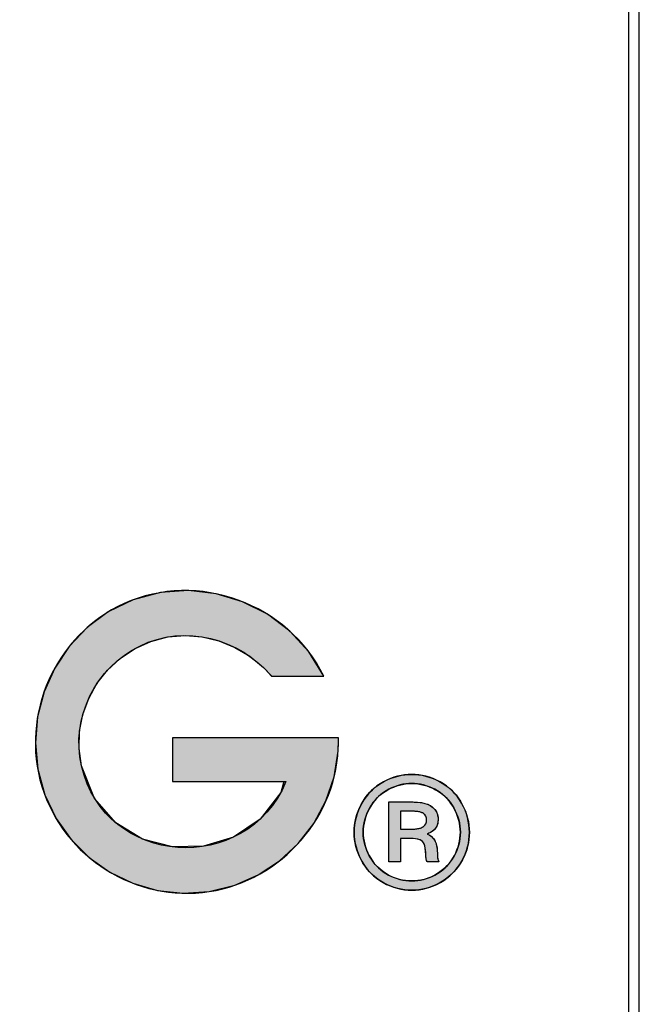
# Model space of a CAD drawing. Header units: inches. Extents: x 0 to 52.8, y -0.2 to 39.5.
# Tile 8 of 17: x 51.1 to 52.8, y 2.7 to 5.5. Entities that reach past the tile are written whole.
import ezdxf

# ---------------------------------------------------------------- set-up
doc = ezdxf.new("R2010")
doc.units = ezdxf.units.IN
doc.header["$MEASUREMENT"] = 0
doc.layers.add('Default', color=7, linetype='Continuous')
doc.layers.add('Layer_1', color=7, linetype='Continuous')

# ---------------------------------------------------------------- blocks, each defined once
blk = doc.blocks.new('block_2')
at = {"layer": 'Default', "linetype": 'Continuous'}
blk.add_hatch(color=7, dxfattribs=at).paths.add_polyline_path([(1.056640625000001, 0.1190999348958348), (1.056640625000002, 0.1178501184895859), (1.056640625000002, 0.1145353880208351), (1.056640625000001, 0.1098078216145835), (1.056640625, 0.1043194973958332), (1.056640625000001, 0.0987224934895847), (1.056640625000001, 0.0936688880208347), (1.056640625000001, 0.0898107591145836), (1.056640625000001, 0.0878001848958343), (1.05812743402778, 0.0876532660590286), (1.065147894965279, 0.0876532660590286), (1.076408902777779, 0.0876532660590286), (1.090214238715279, 0.0876532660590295), (1.10486768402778, 0.0876532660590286), (1.118673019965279, 0.0876532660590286), (1.12993402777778, 0.0876532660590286), (1.136954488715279, 0.0876532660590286), (1.134680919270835, 0.0797674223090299), (1.119760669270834, 0.0604260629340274), (1.100666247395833, 0.0474846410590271), (1.079049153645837, 0.0408476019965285), (1.056560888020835, 0.0404193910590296), (1.034852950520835, 0.0461044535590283), (1.015576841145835, 0.0578072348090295), (1.000384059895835, 0.0754321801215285), (0.9909261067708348, 0.0988837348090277), (0.9891624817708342, 0.1114258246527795), (0.9895272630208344, 0.1238606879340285), (0.991890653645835, 0.1359598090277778), (0.9961228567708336, 0.147494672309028), (1.002094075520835, 0.1582367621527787), (1.009674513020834, 0.1679575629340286), (1.018734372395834, 0.1764285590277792), (1.029143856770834, 0.1834212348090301), (1.04088982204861, 0.1887377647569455), (1.05317654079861, 0.1919200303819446), (1.065609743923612, 0.1929747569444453), (1.077964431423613, 0.1920035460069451), (1.090015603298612, 0.1891079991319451), (1.101538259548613, 0.1843897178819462), (1.112307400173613, 0.1779503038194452), (1.122098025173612, 0.1698913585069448), (1.128146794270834, 0.1636691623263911), (1.130561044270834, 0.1636691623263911), (1.135193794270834, 0.1636691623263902), (1.141262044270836, 0.1636691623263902), (1.147982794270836, 0.1636691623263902), (1.154573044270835, 0.1636691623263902), (1.160249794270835, 0.1636691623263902), (1.164230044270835, 0.1636691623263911), (1.165730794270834, 0.1636691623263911), (1.154846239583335, 0.181251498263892), (1.141107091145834, 0.1961930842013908), (1.125038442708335, 0.2082848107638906), (1.107165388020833, 0.21731756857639), (1.088013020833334, 0.223082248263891), (1.068106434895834, 0.2253697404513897), (1.047970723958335, 0.2239709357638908), (1.028130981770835, 0.2186767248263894), (1.010259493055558, 0.2099786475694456), (0.9949627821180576, 0.1986641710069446), (0.9820243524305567, 0.1850080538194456), (0.9716329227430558, 0.1694366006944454), (0.9639772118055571, 0.1523761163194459), (0.9592459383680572, 0.1342529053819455), (0.9576278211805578, 0.115493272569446), (0.9593115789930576, 0.096523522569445), (0.9644251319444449, 0.0779277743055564), (0.9725727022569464, 0.0609363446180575), (0.9833690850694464, 0.0458355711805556), (0.9964454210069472, 0.0328621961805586), (1.011432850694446, 0.0222529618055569), (1.027962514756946, 0.0142446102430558), (1.045665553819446, 0.0090738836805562), (1.064173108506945, 0.0069775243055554), (1.083116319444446, 0.0081922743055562), (1.101434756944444, 0.0127238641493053), (1.118436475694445, 0.0202328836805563), (1.133821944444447, 0.0303944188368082), (1.147291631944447, 0.0428835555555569), (1.158546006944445, 0.0573753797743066), (1.167285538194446, 0.0735449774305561), (1.173210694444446, 0.0910674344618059), (1.176021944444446, 0.1096178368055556), (1.176215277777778, 0.1160304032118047), (1.17621527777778, 0.1162987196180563), (1.17621527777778, 0.1167291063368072), (1.176215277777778, 0.117256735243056), (1.176215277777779, 0.1178167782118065), (1.176215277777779, 0.1183444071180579), (1.176215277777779, 0.1187747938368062), (1.176215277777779, 0.1190431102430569), (1.175656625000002, 0.1190999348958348), (1.168011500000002, 0.1190999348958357), (1.153341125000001, 0.1190999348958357), (1.134125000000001, 0.1190999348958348), (1.112842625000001, 0.1190999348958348), (1.091973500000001, 0.1190999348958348), (1.073997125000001, 0.1190999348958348), (1.061393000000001, 0.1190999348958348)])
at = {"layer": 'Default', "color": 7, "linetype": 'Continuous'}
blk.add_lwpolyline([(1.056640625, 0.1190999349), (1.056640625, 0.1178501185), (1.056640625, 0.114535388), (1.056640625, 0.1098078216), (1.056640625, 0.1043194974), (1.056640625, 0.0987224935), (1.056640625, 0.093668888), (1.056640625, 0.0898107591), (1.056640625, 0.08780018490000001), (1.058127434, 0.08765326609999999), (1.065147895, 0.08765326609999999), (1.0764089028, 0.08765326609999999), (1.0902142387, 0.08765326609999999), (1.104867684, 0.08765326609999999), (1.11867302, 0.08765326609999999), (1.1299340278, 0.08765326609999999), (1.1369544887, 0.08765326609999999), (1.1346809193, 0.0797674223), (1.1197606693, 0.0604260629), (1.1006662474, 0.0474846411), (1.0790491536, 0.040847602), (1.056560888, 0.0404193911), (1.0348529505, 0.0461044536), (1.0155768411, 0.0578072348), (1.0003840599, 0.0754321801), (0.9909261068, 0.0988837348), (0.9891624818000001, 0.1114258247), (0.9895272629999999, 0.1238606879), (0.9918906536, 0.135959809), (0.9961228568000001, 0.1474946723), (1.0020940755, 0.1582367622), (1.009674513, 0.1679575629), (1.0187343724, 0.176428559), (1.0291438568, 0.1834212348), (1.040889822, 0.1887377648), (1.0531765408, 0.1919200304), (1.0656097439, 0.1929747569), (1.0779644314, 0.192003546), (1.0900156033, 0.1891079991), (1.1015382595, 0.1843897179), (1.1123074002, 0.1779503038), (1.1220980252, 0.1698913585), (1.1281467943, 0.1636691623), (1.1305610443, 0.1636691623), (1.1351937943, 0.1636691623), (1.1412620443, 0.1636691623), (1.1479827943, 0.1636691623), (1.1545730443, 0.1636691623), (1.1602497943, 0.1636691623), (1.1642300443, 0.1636691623), (1.1657307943, 0.1636691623), (1.1548462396, 0.1812514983), (1.1411070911, 0.1961930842), (1.1250384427, 0.2082848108), (1.107165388, 0.2173175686), (1.0880130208, 0.2230822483), (1.0681064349, 0.2253697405), (1.047970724, 0.2239709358), (1.0281309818, 0.2186767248), (1.0102594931, 0.2099786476), (0.9949627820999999, 0.198664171), (0.9820243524, 0.1850080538), (0.9716329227, 0.1694366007), (0.9639772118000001, 0.1523761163), (0.9592459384, 0.1342529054), (0.9576278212, 0.1154932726), (0.9593115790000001, 0.0965235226), (0.9644251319, 0.0779277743), (0.9725727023, 0.0609363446), (0.9833690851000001, 0.0458355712), (0.9964454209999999, 0.0328621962), (1.0114328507, 0.0222529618), (1.0279625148, 0.0142446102), (1.0456655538, 0.0090738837), (1.0641731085, 0.0069775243), (1.0831163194, 0.0081922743), (1.1014347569, 0.0127238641), (1.1184364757, 0.0202328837), (1.1338219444, 0.0303944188), (1.1472916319, 0.0428835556), (1.1585460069, 0.05737537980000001), (1.1672855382, 0.0735449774), (1.1732106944, 0.09106743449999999), (1.1760219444, 0.1096178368), (1.1762152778, 0.1160304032), (1.1762152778, 0.1162987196), (1.1762152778, 0.1167291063), (1.1762152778, 0.1172567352), (1.1762152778, 0.1178167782), (1.1762152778, 0.1183444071), (1.1762152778, 0.1187747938), (1.1762152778, 0.1190431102), (1.175656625, 0.1190999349), (1.1680115, 0.1190999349), (1.153341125, 0.1190999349), (1.134125, 0.1190999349), (1.112842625, 0.1190999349), (1.0919735, 0.1190999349), (1.073997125, 0.1190999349), (1.061393, 0.1190999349), (1.056640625, 0.1190999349)], close=True, dxfattribs=at)
for points, knots in [([(1.165730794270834, 0.1636691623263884), (1.139946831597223, 0.215983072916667), (1.075046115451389, 0.240152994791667), (1.021674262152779, 0.2160101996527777), (0.9721815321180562, 0.1936170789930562), (0.9463433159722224, 0.1358981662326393), (0.9623616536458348, 0.0839708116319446), (0.9781222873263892, 0.0328708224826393), (1.030232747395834, 0), (1.083116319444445, 0.0081922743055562), (1.135552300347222, 0.0163438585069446), (1.176215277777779, 0.0627170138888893), (1.176215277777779, 0.1159735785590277)], [0, 0, 0, 0, 0.25, 0.25, 0.25, 0.5, 0.5, 0.5, 0.75, 0.75, 0.75, 1, 1, 1, 1]), ([(1.138441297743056, 0.0876532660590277), (1.109971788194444, 0.0189208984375), (1.007703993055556, 0.025736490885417), (0.990926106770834, 0.0988837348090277), (0.982950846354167, 0.1336602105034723), (1.001112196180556, 0.1698404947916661), (1.032891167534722, 0.1853841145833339), (1.065782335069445, 0.2014634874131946), (1.104709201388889, 0.190958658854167), (1.127970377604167, 0.1636691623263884)], [0, 0, 0, 0, 0.3333333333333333, 0.3333333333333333, 0.3333333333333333, 0.6666666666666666, 0.6666666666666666, 0.6666666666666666, 1, 1, 1, 1])]:
    blk.add_open_spline(points, degree=3, knots=knots, dxfattribs=at)
for points in [[(1.127970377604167, 0.1636691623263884), (1.127970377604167, 0.1636691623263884), (1.165730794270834, 0.1636691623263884), (1.165730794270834, 0.1636691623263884)], [(1.056640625, 0.119099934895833), (1.056640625, 0.119099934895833), (1.056640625, 0.0876532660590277), (1.056640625, 0.0876532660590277)], [(1.176215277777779, 0.119099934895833), (1.176215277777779, 0.119099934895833), (1.056640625, 0.119099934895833), (1.056640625, 0.119099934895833)], [(1.176215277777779, 0.1159735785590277), (1.176215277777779, 0.1159735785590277), (1.176215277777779, 0.119099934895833), (1.176215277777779, 0.119099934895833)], [(1.056640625, 0.0876532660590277), (1.056640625, 0.0876532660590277), (1.138441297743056, 0.0876532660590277), (1.138441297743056, 0.0876532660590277)]]:
    blk.add_open_spline(points, degree=3, dxfattribs=at)
blk = doc.blocks.new('block_5')
at = {"layer": 'Layer_1', "linetype": 'Continuous'}
h = blk.add_hatch(color=7, dxfattribs=at)
h.paths.add_polyline_path([(0.0415445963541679, 0.0836181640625), (0.0390655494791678, 0.0835405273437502), (0.0365985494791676, 0.0833076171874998), (0.0341427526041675, 0.0829194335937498), (0.031697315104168, 0.0823759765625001), (0.0292613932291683, 0.0816772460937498), (0.0268341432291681, 0.080823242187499), (0.0244147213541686, 0.0798139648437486), (0.0220022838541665, 0.0786494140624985), (0.0196351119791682, 0.0773327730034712), (0.0173912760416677, 0.0758804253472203), (0.0152711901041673, 0.0742942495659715), (0.013275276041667, 0.0725741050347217), (0.0114039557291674, 0.0707198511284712), (0.0096576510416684, 0.0687313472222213), (0.008036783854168, 0.0666084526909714), (0.0065417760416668, 0.0643510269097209), (0.0051750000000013, 0.0619643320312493), (0.003962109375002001, 0.0595281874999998), (0.0029109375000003, 0.0570688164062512), (0.0020214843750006, 0.0545859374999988), (0.0012937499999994, 0.0520792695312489), (0.0007277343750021, 0.0495485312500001), (0.0003234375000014, 0.0469934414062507), (8.0859375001e-05, 0.0444137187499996), (9e-16, 0.04180908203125), (7.91250000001e-05, 0.0392332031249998), (0.0003165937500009, 0.0366813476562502), (0.0007125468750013, 0.0341535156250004), (0.0012671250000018, 0.0316497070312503), (0.0019804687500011, 0.0291699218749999), (0.0028527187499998, 0.0267141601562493), (0.0038840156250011, 0.0242824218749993), (0.0050745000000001, 0.0218747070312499), (0.0064112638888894, 0.0195136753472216), (0.0078761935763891, 0.0172730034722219), (0.0094704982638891, 0.015158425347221), (0.0111937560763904, 0.0131700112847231), (0.0130455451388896, 0.0113078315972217), (0.0150254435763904, 0.0095719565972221), (0.0171330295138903, 0.0079624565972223), (0.0193678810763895, 0.0064794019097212), (0.0217254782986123, 0.0051247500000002), (0.0241327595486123, 0.0039230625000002), (0.0265636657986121, 0.002881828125), (0.0290183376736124, 0.0020009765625), (0.0314969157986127, 0.0012804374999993), (0.0339995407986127, 0.000720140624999), (0.0365263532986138, 0.0003200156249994), (0.039077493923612, 7.99921874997e-05), (0.0416531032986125, 0), (0.0442011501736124, 7.99921874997e-05), (0.0467281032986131, 0.0003200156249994), (0.04923396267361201, 0.000720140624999), (0.0517187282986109, 0.0012804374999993), (0.0541824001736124, 0.0020009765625), (0.0566249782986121, 0.002881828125), (0.0590464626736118, 0.0039230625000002), (0.0614468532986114, 0.0051247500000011), (0.0638057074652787, 0.0064794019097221), (0.06604437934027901, 0.0079624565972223), (0.0681553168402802, 0.0095719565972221), (0.0701385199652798, 0.0113078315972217), (0.0719939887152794, 0.0131700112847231), (0.0737217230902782, 0.0151584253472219), (0.07532172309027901, 0.0172730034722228), (0.0767939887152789, 0.0195136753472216), (0.0781336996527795, 0.0218747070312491), (0.0793171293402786, 0.0242824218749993), (0.0803441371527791, 0.0267141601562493), (0.0812143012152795, 0.0291699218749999), (0.0819271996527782, 0.0316497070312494), (0.0824824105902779, 0.0341535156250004), (0.0828795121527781, 0.0366813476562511), (0.0831180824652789, 0.0392332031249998), (0.0831976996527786, 0.04180908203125), (0.0831163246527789, 0.0444137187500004), (0.0828724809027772, 0.0469934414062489), (0.0824665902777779, 0.0495485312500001), (0.08189907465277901, 0.0520792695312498), (0.0811703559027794, 0.0545859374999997), (0.080280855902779, 0.0570688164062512), (0.0792309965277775, 0.0595281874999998), (0.0780211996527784, 0.0619643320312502), (0.0766589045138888, 0.0643510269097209), (0.07516720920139, 0.0666084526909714), (0.0735480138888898, 0.0687313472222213), (0.0718014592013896, 0.0707198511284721), (0.06992768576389, 0.0725741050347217), (0.0679268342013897, 0.0742942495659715), (0.0657990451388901, 0.0758804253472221), (0.0635444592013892, 0.0773327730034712), (0.061171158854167, 0.0786494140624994), (0.0587629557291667, 0.0798139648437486), (0.0563418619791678, 0.080823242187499), (0.0539078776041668, 0.0816772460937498), (0.0514610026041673, 0.0823759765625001), (0.0490012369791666, 0.0829194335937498), (0.0465285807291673, 0.0833076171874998), (0.0440430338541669, 0.0835405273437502)])
h.paths.add_polyline_path([(0.0415445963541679, 0.0770602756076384), (0.0394415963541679, 0.0769943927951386), (0.0373510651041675, 0.0767968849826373), (0.0352725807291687, 0.0764679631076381), (0.0332057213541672, 0.0760078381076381), (0.0311500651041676, 0.0754167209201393), (0.0291051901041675, 0.0746948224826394), (0.0270706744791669, 0.0738423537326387), (0.0250460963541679, 0.0728595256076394), (0.0230556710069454, 0.07174705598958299), (0.0211671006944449, 0.0705188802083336), (0.019384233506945, 0.0691775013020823), (0.0177072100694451, 0.0677228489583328), (0.016136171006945, 0.0661548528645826), (0.0146712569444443, 0.0644734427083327), (0.0133126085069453, 0.0626785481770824), (0.0120603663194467, 0.060770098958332), (0.0109131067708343, 0.0587533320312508), (0.0098896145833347, 0.0566972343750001), (0.009003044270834, 0.0546231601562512), (0.0082532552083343, 0.0525312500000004), (0.0076401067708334, 0.0504216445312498), (0.0071634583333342, 0.0482944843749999), (0.0068231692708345, 0.0461499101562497), (0.0066190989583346, 0.0439880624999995), (0.0065511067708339, 0.04180908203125), (0.0066184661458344, 0.0396569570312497), (0.0068204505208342, 0.0375219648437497), (0.0071569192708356, 0.0354042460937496), (0.0076277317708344, 0.033303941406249), (0.0082327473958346, 0.0312211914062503), (0.0089718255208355, 0.0291561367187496), (0.0098448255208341, 0.0271089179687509), (0.0108516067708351, 0.0250796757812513), (0.0119887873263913, 0.0230869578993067), (0.0132336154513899, 0.0211966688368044), (0.0145829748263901, 0.0194144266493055), (0.0160370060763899, 0.0177400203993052), (0.0175958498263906, 0.0161732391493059), (0.0192596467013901, 0.0147138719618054), (0.0210285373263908, 0.013361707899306), (0.0229026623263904, 0.0121165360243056), (0.0248789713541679, 0.0109796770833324), (0.0268965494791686, 0.0099709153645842), (0.0289328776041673, 0.0090964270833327), (0.0309879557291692, 0.0083562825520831), (0.0330617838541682, 0.0077505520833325), (0.0351543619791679, 0.0072793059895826), (0.0372656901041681, 0.0069426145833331), (0.0393957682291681, 0.006740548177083), (0.0415445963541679, 0.006673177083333), (0.0437161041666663, 0.006740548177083), (0.0458654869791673, 0.0069426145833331), (0.0479928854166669, 0.0072793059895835), (0.0500984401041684, 0.0077505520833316), (0.0521822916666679, 0.0083562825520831), (0.0542445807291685, 0.0090964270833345), (0.0562854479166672, 0.0099709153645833), (0.0583050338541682, 0.0109796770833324), (0.0602817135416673, 0.0121165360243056), (0.0621569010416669, 0.013361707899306), (0.0639273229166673, 0.0147138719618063), (0.0655926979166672, 0.0161732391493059), (0.0671527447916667, 0.0177400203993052), (0.0686071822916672, 0.0194144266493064), (0.0699557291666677, 0.0211966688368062), (0.0711981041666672, 0.0230869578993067), (0.0723340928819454, 0.0250796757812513), (0.0733448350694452, 0.0271089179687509), (0.0742208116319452, 0.0291561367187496), (0.0749620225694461, 0.0312211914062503), (0.0755684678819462, 0.0333039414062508), (0.0760401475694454, 0.0354042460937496), (0.0763770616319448, 0.0375219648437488), (0.0765792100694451, 0.0396569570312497), (0.0766465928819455, 0.04180908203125), (0.0765780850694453, 0.0439880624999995), (0.0763727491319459, 0.0461499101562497), (0.0760308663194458, 0.0482944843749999), (0.0755527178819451, 0.0504216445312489), (0.0749385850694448, 0.0525312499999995), (0.0741887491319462, 0.0546231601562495), (0.0733034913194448, 0.0566972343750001), (0.0722830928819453, 0.0587533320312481), (0.0711343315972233, 0.0607700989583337), (0.0698784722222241, 0.0626785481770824), (0.0685171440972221, 0.0644734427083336), (0.0670503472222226, 0.0661548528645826), (0.0654780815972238, 0.0677228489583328), (0.0638003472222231, 0.0691775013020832), (0.062017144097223, 0.0705188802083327), (0.0601284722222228, 0.0717470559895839), (0.0581378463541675, 0.0728595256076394), (0.0561104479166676, 0.0738423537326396), (0.0540699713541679, 0.0746948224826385), (0.0520162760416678, 0.0754167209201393), (0.0499492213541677, 0.0760078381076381), (0.0478686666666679, 0.0764679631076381), (0.0457744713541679, 0.07679688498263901), (0.0436664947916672, 0.0769943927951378)])
h = blk.add_hatch(color=7, dxfattribs=at)
h.paths.add_polyline_path([(0.0249972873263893, 0.0637139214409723), (0.0249972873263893, 0.06001476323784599), (0.0249972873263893, 0.0509350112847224), (0.0249972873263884, 0.0395012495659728), (0.0249972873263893, 0.028740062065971), (0.0249972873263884, 0.0216780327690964), (0.0251506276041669, 0.020467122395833), (0.0264116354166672, 0.020467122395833), (0.0284598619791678, 0.020467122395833), (0.030704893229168, 0.020467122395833), (0.0325563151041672, 0.0204671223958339), (0.0334237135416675, 0.020467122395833), (0.0334337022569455, 0.0216265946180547), (0.0334337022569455, 0.0249995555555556), (0.0334337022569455, 0.029423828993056), (0.0334337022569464, 0.033716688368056), (0.0334337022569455, 0.0366954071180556), (0.0334934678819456, 0.0373670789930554), (0.0342704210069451, 0.0373670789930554), (0.0356300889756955, 0.0373670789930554), (0.0371690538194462, 0.0373670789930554), (0.0384838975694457, 0.0373670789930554), (0.039171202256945, 0.0373670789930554), (0.0407800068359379, 0.0373475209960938), (0.0426079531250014, 0.0372647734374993), (0.0442047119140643, 0.0371170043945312), (0.0455707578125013, 0.0369039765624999), (0.0467065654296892, 0.0366254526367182), (0.0476064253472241, 0.0362812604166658), (0.0483441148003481, 0.0358729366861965), (0.0489985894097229, 0.0354010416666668), (0.0495707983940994, 0.0348653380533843), (0.050061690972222, 0.0342655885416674), (0.0504722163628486, 0.033601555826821), (0.0508097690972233, 0.0328301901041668), (0.0510962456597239, 0.0318218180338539), (0.0513342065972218, 0.030568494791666), (0.0515246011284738, 0.0290711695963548), (0.0516683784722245, 0.0273307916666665), (0.0517582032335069, 0.0254560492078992), (0.0517969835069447, 0.0243768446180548), (0.0518995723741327, 0.0233712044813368), (0.0520664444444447, 0.0224388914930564), (0.0522980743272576, 0.0215796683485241), (0.0525949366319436, 0.0207932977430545), (0.052984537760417, 0.020467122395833), (0.054364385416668, 0.020467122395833), (0.056467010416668, 0.020467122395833), (0.0587010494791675, 0.020467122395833), (0.0604751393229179, 0.020467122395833), (0.0611979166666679, 0.020467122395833), (0.0609707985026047, 0.0210109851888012), (0.0607731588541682, 0.0215221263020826), (0.0606054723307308, 0.0220007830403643), (0.0604682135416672, 0.0224471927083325), (0.060361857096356, 0.0228615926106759), (0.0602790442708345, 0.0232562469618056), (0.0602081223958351, 0.0237338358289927), (0.0601542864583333, 0.0243168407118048), (0.0601165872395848, 0.0250043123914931), (0.0600940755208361, 0.0257953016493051), (0.0600858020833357, 0.0266888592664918), (0.0600075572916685, 0.0286453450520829), (0.0598117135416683, 0.0305533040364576), (0.0595034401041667, 0.032276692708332), (0.0590846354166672, 0.0338155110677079), (0.0585571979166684, 0.0351697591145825), (0.0579201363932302, 0.0363439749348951), (0.0571666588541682, 0.0373970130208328), (0.0563004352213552, 0.0383465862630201), (0.0553219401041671, 0.0391922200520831), (0.0542316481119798, 0.0399334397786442), (0.053030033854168, 0.0405697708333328), (0.0538598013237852, 0.0411244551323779), (0.0551591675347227, 0.0417419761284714), (0.0563134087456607, 0.0424355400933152), (0.057323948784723, 0.0432049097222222), (0.0581922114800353, 0.0440498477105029), (0.0589167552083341, 0.0449699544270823), (0.0595013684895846, 0.0459606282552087), (0.0599632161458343, 0.0470198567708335), (0.0603032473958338, 0.0481476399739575), (0.0605224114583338, 0.0493439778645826), (0.0606216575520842, 0.0506088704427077), (0.0605485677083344, 0.0525261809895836), (0.0601302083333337, 0.0546037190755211), (0.0593532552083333, 0.0565090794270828), (0.0582177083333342, 0.0582417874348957), (0.0567235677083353, 0.0598013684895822), (0.0549228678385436, 0.0611478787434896), (0.0531754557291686, 0.0620047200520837), (0.051061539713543, 0.0626878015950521), (0.0485811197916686, 0.0631973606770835), (0.0457341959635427, 0.063533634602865), (0.0425207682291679, 0.0636968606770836), (0.0405275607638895, 0.0637139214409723), (0.0379184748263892, 0.0637139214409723), (0.0339427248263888, 0.0637139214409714), (0.0297184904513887, 0.0637139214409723), (0.0263639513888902, 0.0637139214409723)])
h.paths.add_polyline_path([(0.0334337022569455, 0.0440334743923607), (0.0335348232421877, 0.0440334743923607), (0.0338183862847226, 0.0440334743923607), (0.0342546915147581, 0.0440334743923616), (0.0348140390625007, 0.0440334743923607), (0.0354667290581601, 0.0440334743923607), (0.0361830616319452, 0.0440334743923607), (0.0369333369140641, 0.0440334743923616), (0.0376878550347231, 0.0440334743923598), (0.0384169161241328, 0.0440334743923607), (0.0390908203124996, 0.0440334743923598), (0.03967986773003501, 0.0440334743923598), (0.0401543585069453, 0.0440334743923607), (0.0404845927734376, 0.0440334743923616), (0.0406408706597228, 0.0440334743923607), (0.0413142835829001, 0.04403810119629), (0.0422094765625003, 0.0440601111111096), (0.0430630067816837, 0.0441002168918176), (0.0438747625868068, 0.0441583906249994), (0.0446446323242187, 0.0442346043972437), (0.0453725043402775, 0.0443288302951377), (0.0460582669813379, 0.044441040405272), (0.0467018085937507, 0.0445712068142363), (0.0473030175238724, 0.0447193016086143), (0.0478617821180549, 0.0448852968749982), (0.0483779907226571, 0.0450691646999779), (0.0488515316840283, 0.0452708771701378), (0.0492822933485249, 0.0454904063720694), (0.0496701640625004, 0.0457277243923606), (0.0500156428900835, 0.0459822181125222), (0.0503330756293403, 0.0462491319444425), (0.0506272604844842, 0.0465274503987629), (0.0508981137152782, 0.0468172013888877), (0.0511455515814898, 0.0471184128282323), (0.05136949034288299, 0.0474311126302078), (0.0515698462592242, 0.0477553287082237), (0.0517465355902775, 0.0480910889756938), (0.0518994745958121, 0.0484384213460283), (0.05202857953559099, 0.0487973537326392), (0.0521337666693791, 0.0491679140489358), (0.0522149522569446, 0.049550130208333), (0.0522720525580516, 0.0499440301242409), (0.0523049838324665, 0.0503496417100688), (0.0523136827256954, 0.0507665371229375), (0.0522993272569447, 0.0511783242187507), (0.0522626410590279, 0.0515771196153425), (0.0522036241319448, 0.0519628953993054), (0.0521222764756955, 0.0523356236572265), (0.05201859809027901, 0.0526952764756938), (0.0518925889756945, 0.0530418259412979), (0.0517442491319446, 0.053375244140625), (0.0515735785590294, 0.0536955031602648), (0.0513805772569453, 0.0540025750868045), (0.051165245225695, 0.0542964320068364), (0.0509275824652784, 0.0545770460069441), (0.0506675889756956, 0.0548443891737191), (0.0503852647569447, 0.0550984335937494), (0.0500806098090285, 0.0553391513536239), (0.049743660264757, 0.0555677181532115), (0.0493575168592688, 0.0557800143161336), (0.0489218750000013, 0.0559756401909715), (0.0484367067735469, 0.0561546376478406), (0.0479019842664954, 0.0563170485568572), (0.0473176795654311, 0.0564629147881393), (0.0466837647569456, 0.0565922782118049), (0.0460002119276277, 0.0567051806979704), (0.0452669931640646, 0.0568016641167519), (0.0444840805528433, 0.0568817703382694), (0.0436514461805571, 0.0569455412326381), (0.0427690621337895, 0.0569930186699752), (0.0418369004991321, 0.0570242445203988), (0.0408549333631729, 0.0570392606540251), (0.0403862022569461, 0.0570407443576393), (0.0401838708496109, 0.0570407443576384), (0.0398213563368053, 0.0570407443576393), (0.0393274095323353, 0.0570407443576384), (0.0387307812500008, 0.0570407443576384), (0.0380602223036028, 0.0570407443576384), (0.0373444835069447, 0.0570407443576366), (0.0366123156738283, 0.0570407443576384), (0.03589246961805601, 0.0570407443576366), (0.0352136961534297, 0.0570407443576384), (0.0346047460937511, 0.0570407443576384), (0.0340943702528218, 0.0570407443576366), (0.0337113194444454, 0.0570407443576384), (0.0334843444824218, 0.0570407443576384), (0.0334337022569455, 0.0570253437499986), (0.0334337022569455, 0.0567436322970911), (0.0334337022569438, 0.0561483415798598), (0.0334337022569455, 0.05529300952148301), (0.0334337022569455, 0.054231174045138), (0.0334337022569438, 0.0530163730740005), (0.0334337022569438, 0.0517021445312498), (0.0334337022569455, 0.0503420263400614), (0.0334337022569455, 0.04898955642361), (0.0334337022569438, 0.0476982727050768), (0.0334337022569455, 0.0465217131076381), (0.0334337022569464, 0.0455134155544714), (0.0334337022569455, 0.0447269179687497), (0.0334337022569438, 0.044215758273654)])
at = {"layer": 'Layer_1', "color": 7, "linetype": 'Continuous'}
for points in [[(0.0415445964, 0.0836181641), (0.04404303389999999, 0.0835405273), (0.0465285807, 0.0833076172), (0.049001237, 0.08291943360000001), (0.0514610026, 0.0823759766), (0.0539078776, 0.0816772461), (0.056341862, 0.08082324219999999), (0.0587629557, 0.0798139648), (0.06117115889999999, 0.0786494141), (0.0635444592, 0.077332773), (0.0657990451, 0.0758804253), (0.0679268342, 0.0742942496), (0.0699276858, 0.072574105), (0.0718014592, 0.07071985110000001), (0.0735480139, 0.0687313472), (0.0751672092, 0.0666084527), (0.0766589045, 0.06435102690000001), (0.0780211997, 0.061964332), (0.0792309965, 0.0595281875), (0.0802808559, 0.0570688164), (0.0811703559, 0.0545859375), (0.08189907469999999, 0.0520792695), (0.0824665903, 0.0495485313), (0.0828724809, 0.0469934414), (0.0831163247, 0.0444137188), (0.0831976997, 0.041809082), (0.0831180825, 0.0392332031), (0.08287951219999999, 0.0366813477), (0.0824824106, 0.0341535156), (0.0819271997, 0.031649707), (0.0812143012, 0.0291699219), (0.0803441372, 0.0267141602), (0.0793171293, 0.0242824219), (0.0781336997, 0.021874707), (0.0767939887, 0.0195136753), (0.0753217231, 0.0172730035), (0.0737217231, 0.0151584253), (0.0719939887, 0.0131700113), (0.07013852, 0.0113078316), (0.06815531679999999, 0.0095719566), (0.0660443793, 0.0079624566), (0.0638057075, 0.006479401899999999), (0.0614468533, 0.00512475), (0.0590464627, 0.0039230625), (0.0566249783, 0.0028818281), (0.05418240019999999, 0.0020009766), (0.0517187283, 0.0012804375), (0.04923396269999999, 0.0007201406), (0.0467281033, 0.0003200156), (0.0442011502, 7.99922e-05), (0.0416531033, 0), (0.0390774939, 7.99922e-05), (0.0365263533, 0.0003200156), (0.0339995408, 0.0007201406), (0.0314969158, 0.0012804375), (0.0290183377, 0.0020009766), (0.0265636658, 0.0028818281), (0.0241327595, 0.0039230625), (0.0217254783, 0.00512475), (0.0193678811, 0.006479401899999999), (0.0171330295, 0.0079624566), (0.0150254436, 0.0095719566), (0.0130455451, 0.0113078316), (0.0111937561, 0.0131700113), (0.0094704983, 0.0151584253), (0.0078761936, 0.0172730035), (0.0064112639, 0.0195136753), (0.0050745, 0.021874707), (0.0038840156, 0.0242824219), (0.0028527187, 0.0267141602), (0.0019804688, 0.0291699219), (0.001267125, 0.031649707), (0.0007125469, 0.0341535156), (0.0003165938, 0.0366813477), (7.9125e-05, 0.0392332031), (0, 0.041809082), (8.08594e-05, 0.0444137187), (0.0003234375, 0.0469934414), (0.0007277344, 0.0495485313), (0.00129375, 0.0520792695), (0.0020214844, 0.0545859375), (0.0029109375, 0.0570688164), (0.0039621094, 0.0595281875), (0.005175, 0.061964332), (0.006541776, 0.06435102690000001), (0.0080367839, 0.0666084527), (0.009657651, 0.0687313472), (0.0114039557, 0.07071985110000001), (0.013275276, 0.072574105), (0.0152711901, 0.0742942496), (0.017391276, 0.0758804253), (0.019635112, 0.077332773), (0.0220022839, 0.0786494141), (0.0244147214, 0.0798139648), (0.0268341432, 0.08082324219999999), (0.0292613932, 0.0816772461), (0.0316973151, 0.0823759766), (0.0341427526, 0.08291943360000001), (0.0365985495, 0.0833076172), (0.0390655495, 0.0835405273), (0.0415445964, 0.0836181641)], [(0.0415445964, 0.07706027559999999), (0.0394415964, 0.0769943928), (0.0373510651, 0.076796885), (0.0352725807, 0.0764679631), (0.0332057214, 0.0760078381), (0.0311500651, 0.0754167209), (0.0291051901, 0.0746948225), (0.0270706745, 0.0738423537), (0.0250460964, 0.0728595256), (0.023055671, 0.07174705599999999), (0.0211671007, 0.0705188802), (0.0193842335, 0.0691775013), (0.0177072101, 0.067722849), (0.016136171, 0.0661548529), (0.0146712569, 0.0644734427), (0.0133126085, 0.0626785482), (0.0120603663, 0.060770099), (0.0109131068, 0.05875333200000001), (0.009889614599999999, 0.0566972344), (0.0090030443, 0.05462316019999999), (0.0082532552, 0.05253125), (0.0076401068, 0.0504216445), (0.0071634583, 0.0482944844), (0.0068231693, 0.0461499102), (0.006619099, 0.0439880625), (0.0065511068, 0.041809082), (0.0066184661, 0.039656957), (0.0068204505, 0.0375219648), (0.007156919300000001, 0.0354042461), (0.007627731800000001, 0.0333039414), (0.0082327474, 0.0312211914), (0.0089718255, 0.0291561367), (0.009844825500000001, 0.027108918), (0.0108516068, 0.0250796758), (0.0119887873, 0.0230869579), (0.0132336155, 0.0211966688), (0.0145829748, 0.0194144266), (0.0160370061, 0.0177400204), (0.0175958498, 0.0161732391), (0.0192596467, 0.014713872), (0.0210285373, 0.0133617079), (0.0229026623, 0.012116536), (0.0248789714, 0.0109796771), (0.0268965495, 0.0099709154), (0.0289328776, 0.0090964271), (0.0309879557, 0.0083562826), (0.0330617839, 0.0077505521), (0.035154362, 0.007279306), (0.0372656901, 0.0069426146), (0.0393957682, 0.0067405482), (0.0415445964, 0.006673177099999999), (0.0437161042, 0.0067405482), (0.045865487, 0.0069426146), (0.0479928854, 0.007279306), (0.0500984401, 0.0077505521), (0.0521822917, 0.0083562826), (0.0542445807, 0.0090964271), (0.0562854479, 0.0099709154), (0.0583050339, 0.0109796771), (0.06028171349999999, 0.012116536), (0.06215690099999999, 0.0133617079), (0.0639273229, 0.014713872), (0.0655926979, 0.0161732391), (0.06715274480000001, 0.0177400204), (0.0686071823, 0.0194144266), (0.0699557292, 0.0211966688), (0.0711981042, 0.0230869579), (0.0723340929, 0.0250796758), (0.07334483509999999, 0.027108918), (0.0742208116, 0.0291561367), (0.0749620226, 0.0312211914), (0.0755684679, 0.0333039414), (0.0760401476, 0.0354042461), (0.0763770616, 0.0375219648), (0.0765792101, 0.039656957), (0.0766465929, 0.041809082), (0.0765780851, 0.0439880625), (0.0763727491, 0.0461499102), (0.0760308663, 0.0482944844), (0.0755527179, 0.0504216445), (0.0749385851, 0.05253125), (0.0741887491, 0.05462316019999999), (0.0733034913, 0.0566972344), (0.0722830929, 0.05875333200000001), (0.0711343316, 0.060770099), (0.0698784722, 0.0626785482), (0.0685171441, 0.0644734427), (0.0670503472, 0.0661548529), (0.0654780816, 0.067722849), (0.0638003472, 0.0691775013), (0.0620171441, 0.0705188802), (0.0601284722, 0.07174705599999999), (0.0581378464, 0.0728595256), (0.0561104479, 0.0738423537), (0.0540699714, 0.0746948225), (0.05201627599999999, 0.0754167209), (0.04994922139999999, 0.0760078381), (0.0478686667, 0.0764679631), (0.0457744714, 0.076796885), (0.0436664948, 0.0769943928), (0.0415445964, 0.07706027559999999)], [(0.0249972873, 0.0637139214), (0.0263639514, 0.0637139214), (0.0297184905, 0.0637139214), (0.0339427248, 0.0637139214), (0.0379184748, 0.0637139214), (0.0405275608, 0.0637139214), (0.0425207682, 0.0636968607), (0.045734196, 0.0635336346), (0.0485811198, 0.0631973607), (0.0510615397, 0.0626878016), (0.05317545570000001, 0.0620047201), (0.0549228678, 0.0611478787), (0.0567235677, 0.05980136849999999), (0.0582177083, 0.0582417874), (0.0593532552, 0.0565090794), (0.0601302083, 0.0546037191), (0.06054856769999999, 0.052526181), (0.0606216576, 0.0506088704), (0.0605224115, 0.0493439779), (0.0603032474, 0.04814764), (0.0599632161, 0.0470198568), (0.0595013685, 0.0459606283), (0.0589167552, 0.0449699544), (0.0581922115, 0.0440498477), (0.0573239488, 0.0432049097), (0.0563134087, 0.0424355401), (0.0551591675, 0.0417419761), (0.0538598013, 0.0411244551), (0.0530300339, 0.0405697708), (0.05423164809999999, 0.0399334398), (0.05532194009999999, 0.0391922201), (0.0563004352, 0.0383465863), (0.05716665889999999, 0.037397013), (0.0579201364, 0.0363439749), (0.0585571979, 0.0351697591), (0.0590846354, 0.0338155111), (0.0595034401, 0.0322766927), (0.0598117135, 0.030553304), (0.06000755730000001, 0.0286453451), (0.0600858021, 0.0266888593), (0.0600940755, 0.0257953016), (0.06011658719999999, 0.0250043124), (0.0601542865, 0.0243168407), (0.0602081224, 0.0237338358), (0.06027904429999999, 0.023256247), (0.0603618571, 0.0228615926), (0.0604682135, 0.0224471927), (0.0606054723, 0.022000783), (0.0607731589, 0.0215221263), (0.0609707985, 0.0210109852), (0.0611979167, 0.0204671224), (0.06047513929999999, 0.0204671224), (0.0587010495, 0.0204671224), (0.0564670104, 0.0204671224), (0.0543643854, 0.0204671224), (0.0529845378, 0.0204671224), (0.0525949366, 0.0207932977), (0.0522980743, 0.0215796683), (0.0520664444, 0.0224388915), (0.0518995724, 0.0233712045), (0.0517969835, 0.0243768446), (0.05175820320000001, 0.0254560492), (0.05166837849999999, 0.0273307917), (0.0515246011, 0.0290711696), (0.0513342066, 0.0305684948), (0.0510962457, 0.03182181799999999), (0.0508097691, 0.0328301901), (0.0504722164, 0.0336015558), (0.050061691, 0.0342655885), (0.0495707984, 0.0348653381), (0.04899858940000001, 0.0354010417), (0.0483441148, 0.0358729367), (0.0476064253, 0.0362812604), (0.0467065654, 0.0366254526), (0.0455707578, 0.0369039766), (0.04420471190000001, 0.0371170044), (0.0426079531, 0.0372647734), (0.0407800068, 0.037347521), (0.0391712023, 0.037367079), (0.0384838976, 0.037367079), (0.0371690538, 0.037367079), (0.035630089, 0.037367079), (0.034270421, 0.037367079), (0.0334934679, 0.037367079), (0.0334337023, 0.0366954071), (0.0334337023, 0.0337166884), (0.0334337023, 0.029423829), (0.0334337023, 0.0249995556), (0.0334337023, 0.0216265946), (0.0334237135, 0.0204671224), (0.0325563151, 0.0204671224), (0.0307048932, 0.0204671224), (0.028459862, 0.0204671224), (0.0264116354, 0.0204671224), (0.0251506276, 0.0204671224), (0.0249972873, 0.0216780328), (0.0249972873, 0.0287400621), (0.0249972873, 0.0395012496), (0.0249972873, 0.0509350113), (0.0249972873, 0.0600147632), (0.0249972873, 0.0637139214)], [(0.0334337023, 0.0440334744), (0.0335348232, 0.0440334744), (0.0338183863, 0.0440334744), (0.0342546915, 0.0440334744), (0.0348140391, 0.0440334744), (0.0354667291, 0.0440334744), (0.0361830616, 0.0440334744), (0.0369333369, 0.0440334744), (0.037687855, 0.0440334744), (0.0384169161, 0.0440334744), (0.0390908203, 0.0440334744), (0.0396798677, 0.0440334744), (0.0401543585, 0.0440334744), (0.0404845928, 0.0440334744), (0.0406408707, 0.0440334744), (0.0413142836, 0.0440381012), (0.0422094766, 0.0440601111), (0.0430630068, 0.0441002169), (0.0438747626, 0.04415839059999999), (0.04464463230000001, 0.0442346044), (0.0453725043, 0.0443288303), (0.046058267, 0.0444410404), (0.04670180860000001, 0.0445712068), (0.0473030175, 0.0447193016), (0.0478617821, 0.0448852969), (0.04837799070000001, 0.0450691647), (0.0488515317, 0.0452708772), (0.0492822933, 0.0454904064), (0.0496701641, 0.0457277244), (0.0500156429, 0.04598221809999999), (0.0503330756, 0.0462491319), (0.0506272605, 0.0465274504), (0.0508981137, 0.04681720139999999), (0.0511455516, 0.0471184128), (0.0513694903, 0.0474311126), (0.0515698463, 0.0477553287), (0.0517465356, 0.048091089), (0.0518994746, 0.0484384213), (0.05202857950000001, 0.0487973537), (0.0521337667, 0.04916791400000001), (0.05221495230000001, 0.04955013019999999), (0.0522720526, 0.04994403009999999), (0.0523049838, 0.0503496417), (0.0523136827, 0.0507665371), (0.0522993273, 0.0511783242), (0.0522626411, 0.0515771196), (0.0522036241, 0.0519628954), (0.0521222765, 0.0523356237), (0.05201859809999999, 0.05269527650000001), (0.051892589, 0.0530418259), (0.0517442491, 0.0533752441), (0.0515735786, 0.0536955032), (0.05138057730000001, 0.0540025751), (0.05116524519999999, 0.054296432), (0.0509275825, 0.054577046), (0.05066758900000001, 0.0548443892), (0.0503852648, 0.0550984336), (0.0500806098, 0.05533915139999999), (0.04974366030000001, 0.0555677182), (0.0493575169, 0.0557800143), (0.048921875, 0.0559756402), (0.0484367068, 0.05615463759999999), (0.0479019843, 0.0563170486), (0.0473176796, 0.05646291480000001), (0.04668376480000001, 0.05659227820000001), (0.0460002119, 0.0567051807), (0.0452669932, 0.0568016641), (0.0444840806, 0.0568817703), (0.0436514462, 0.0569455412), (0.0427690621, 0.0569930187), (0.0418369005, 0.0570242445), (0.0408549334, 0.0570392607), (0.0403862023, 0.0570407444), (0.0401838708, 0.0570407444), (0.0398213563, 0.0570407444), (0.0393274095, 0.0570407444), (0.0387307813, 0.0570407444), (0.0380602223, 0.0570407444), (0.0373444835, 0.0570407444), (0.03661231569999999, 0.0570407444), (0.0358924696, 0.0570407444), (0.0352136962, 0.0570407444), (0.0346047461, 0.0570407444), (0.0340943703, 0.0570407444), (0.0337113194, 0.0570407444), (0.0334843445, 0.0570407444), (0.0334337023, 0.0570253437), (0.0334337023, 0.05674363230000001), (0.0334337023, 0.0561483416), (0.0334337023, 0.0552930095), (0.0334337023, 0.05423117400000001), (0.0334337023, 0.05301637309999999), (0.0334337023, 0.05170214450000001), (0.0334337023, 0.0503420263), (0.0334337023, 0.0489895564), (0.0334337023, 0.0476982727), (0.0334337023, 0.04652171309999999), (0.0334337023, 0.0455134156), (0.0334337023, 0.044726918), (0.0334337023, 0.0442157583), (0.0334337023, 0.0440334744)]]:
    blk.add_lwpolyline(points, close=True, dxfattribs=at)
for points, knots in [([(0.041544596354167, 0.0836181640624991), (0.048502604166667, 0.0836181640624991), (0.0553114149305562, 0.0818210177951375), (0.061971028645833, 0.0782267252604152), (0.0686442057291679, 0.0746256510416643), (0.0738525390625, 0.0694783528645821), (0.0775824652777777, 0.0627712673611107), (0.0813123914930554, 0.0560574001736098), (0.0831976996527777, 0.0490790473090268), (0.0831976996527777, 0.0418090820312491), (0.0831976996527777, 0.0346204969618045), (0.0813530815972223, 0.0277099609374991), (0.0777045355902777, 0.021077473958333), (0.0740288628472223, 0.0144449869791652), (0.0688747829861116, 0.0092705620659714), (0.0622422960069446, 0.0055609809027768), (0.0556233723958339, 0.0018513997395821), (0.0487603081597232, 0), (0.0416531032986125, 0), (0.034464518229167, 0), (0.0275607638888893, 0.0018513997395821), (0.0209282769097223, 0.0055609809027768), (0.0143093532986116, 0.0092705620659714), (0.0091552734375, 0.0144449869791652), (0.0055067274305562, 0.021077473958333), (0.0018310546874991, 0.0277099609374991), (0, 0.0346204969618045), (0, 0.0418090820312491), (0, 0.0490790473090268), (0.001871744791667, 0.0560574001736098), (0.005615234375, 0.0627712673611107), (0.009358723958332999, 0.0694783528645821), (0.014567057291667, 0.0746256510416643), (0.021199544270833, 0.0782267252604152), (0.0278862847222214, 0.0818210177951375), (0.0346408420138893, 0.0836181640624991), (0.041544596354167, 0.0836181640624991)], [0, 0, 0, 0, 0.0833333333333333, 0.0833333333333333, 0.0833333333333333, 0.1666666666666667, 0.1666666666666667, 0.1666666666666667, 0.25, 0.25, 0.25, 0.3333333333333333, 0.3333333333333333, 0.3333333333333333, 0.4166666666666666, 0.4166666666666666, 0.4166666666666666, 0.5, 0.5, 0.5, 0.5833333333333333, 0.5833333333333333, 0.5833333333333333, 0.6666666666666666, 0.6666666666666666, 0.6666666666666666, 0.75, 0.75, 0.75, 0.8333333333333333, 0.8333333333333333, 0.8333333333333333, 0.9166666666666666, 0.9166666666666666, 0.9166666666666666, 1, 1, 1, 1]), ([(0.041544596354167, 0.0770602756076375), (0.035685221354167, 0.0770602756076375), (0.0299750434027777, 0.0755343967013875), (0.024373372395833, 0.0725029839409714), (0.0187852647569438, 0.0694580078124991), (0.0144178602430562, 0.0651041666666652), (0.0112847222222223, 0.0594346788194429), (0.0081244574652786, 0.0537651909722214), (0.006551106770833, 0.0478854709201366), (0.006551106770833, 0.0418090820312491), (0.006551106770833, 0.0358072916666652), (0.0081108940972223, 0.0300021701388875), (0.0112169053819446, 0.0244072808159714), (0.0143364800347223, 0.0188056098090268), (0.0186631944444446, 0.0144585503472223), (0.024210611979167, 0.0113457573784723), (0.0297715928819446, 0.0082329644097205), (0.0355495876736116, 0.006673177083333), (0.041544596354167, 0.006673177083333), (0.047607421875, 0.006673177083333), (0.0534125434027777, 0.0082329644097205), (0.0589735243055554, 0.0113457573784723), (0.0645209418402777, 0.0144585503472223), (0.0688612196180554, 0.0188056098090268), (0.0719672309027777, 0.0244072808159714), (0.0750868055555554, 0.0300021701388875), (0.0766465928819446, 0.0358072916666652), (0.0766465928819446, 0.0418090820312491), (0.0766465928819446, 0.0478854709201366), (0.0750596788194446, 0.0537651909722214), (0.0719129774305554, 0.0594346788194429), (0.0687662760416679, 0.0651041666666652), (0.0643988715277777, 0.0694580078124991), (0.0588107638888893, 0.0725029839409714), (0.0532090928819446, 0.0755343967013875), (0.0474582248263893, 0.0770602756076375), (0.041544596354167, 0.0770602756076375)], [0, 0, 0, 0, 0.0833333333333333, 0.0833333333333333, 0.0833333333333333, 0.1666666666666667, 0.1666666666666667, 0.1666666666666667, 0.25, 0.25, 0.25, 0.3333333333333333, 0.3333333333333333, 0.3333333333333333, 0.4166666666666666, 0.4166666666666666, 0.4166666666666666, 0.5, 0.5, 0.5, 0.5833333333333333, 0.5833333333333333, 0.5833333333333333, 0.6666666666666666, 0.6666666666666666, 0.6666666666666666, 0.75, 0.75, 0.75, 0.8333333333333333, 0.8333333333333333, 0.8333333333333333, 0.9166666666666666, 0.9166666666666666, 0.9166666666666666, 1, 1, 1, 1]), ([(0.0406494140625, 0.0440334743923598), (0.0451524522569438, 0.0440334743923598), (0.0482449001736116, 0.0446506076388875), (0.0498725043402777, 0.0458713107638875), (0.0514865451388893, 0.0470920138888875), (0.0523139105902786, 0.0486992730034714), (0.0523139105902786, 0.0507066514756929), (0.0523139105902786, 0.0527072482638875), (0.051554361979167, 0.0542670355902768), (0.0500352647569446, 0.0553724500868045), (0.0485161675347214, 0.0564914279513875), (0.0453152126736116, 0.0570407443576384), (0.0404188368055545, 0.0570407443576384)], [0, 0, 0, 0, 0.25, 0.25, 0.25, 0.5, 0.5, 0.5, 0.75, 0.75, 0.75, 1, 1, 1, 1]), ([(0.0409749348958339, 0.0637139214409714), (0.047566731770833, 0.0637139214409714), (0.0522732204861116, 0.0628255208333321), (0.055094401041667, 0.0610419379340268), (0.0587836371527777, 0.0586005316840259), (0.060628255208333, 0.0552639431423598), (0.060628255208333, 0.0510457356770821), (0.060628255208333, 0.0485975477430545), (0.060017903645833, 0.0465020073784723), (0.0587700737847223, 0.044759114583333), (0.0574951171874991, 0.0430162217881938), (0.0555013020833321, 0.0416598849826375), (0.0527479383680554, 0.0406968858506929), (0.0551215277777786, 0.039659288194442), (0.0569254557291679, 0.0380791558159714), (0.058146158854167, 0.035970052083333), (0.0593532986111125, 0.033860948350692), (0.060017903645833, 0.0308024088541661), (0.0600857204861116, 0.0267944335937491), (0.0600857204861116, 0.0250244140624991), (0.0601535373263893, 0.0237765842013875), (0.0603162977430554, 0.0230780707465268), (0.0604519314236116, 0.0223727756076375), (0.060750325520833, 0.0215047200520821), (0.061197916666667, 0.0204671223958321)], [0, 0, 0, 0, 0.125, 0.125, 0.125, 0.25, 0.25, 0.25, 0.375, 0.375, 0.375, 0.5, 0.5, 0.5, 0.625, 0.625, 0.625, 0.75, 0.75, 0.75, 0.875, 0.875, 0.875, 1, 1, 1, 1]), ([(0.0527479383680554, 0.0204671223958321), (0.052083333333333, 0.0217963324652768), (0.0517578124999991, 0.02349853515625), (0.0517578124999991, 0.0255805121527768), (0.0516086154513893, 0.0294257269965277), (0.051228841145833, 0.0320298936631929), (0.0505913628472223, 0.0333658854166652), (0.0499538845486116, 0.0346950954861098), (0.048909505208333, 0.0356920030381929), (0.0474310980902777, 0.0363633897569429), (0.0458713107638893, 0.0370347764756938), (0.043131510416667, 0.0373670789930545), (0.0391981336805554, 0.0373670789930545)], [0, 0, 0, 0, 0.25, 0.25, 0.25, 0.5, 0.5, 0.5, 0.75, 0.75, 0.75, 1, 1, 1, 1])]:
    blk.add_open_spline(points, degree=3, knots=knots, dxfattribs=at)
for points in [[(0.0249972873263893, 0.0637139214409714), (0.0249972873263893, 0.0637139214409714), (0.0409749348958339, 0.0637139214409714), (0.0409749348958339, 0.0637139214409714)], [(0.0249972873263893, 0.0204671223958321), (0.0249972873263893, 0.0204671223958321), (0.0249972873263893, 0.0637139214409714), (0.0249972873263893, 0.0637139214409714)], [(0.0404188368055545, 0.0570407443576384), (0.0404188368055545, 0.0570407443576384), (0.0334337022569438, 0.0570407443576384), (0.0334337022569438, 0.0570407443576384)], [(0.0334337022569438, 0.0570407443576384), (0.0334337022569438, 0.0570407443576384), (0.0334337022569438, 0.0440334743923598), (0.0334337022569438, 0.0440334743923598)], [(0.0334337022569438, 0.0440334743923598), (0.0334337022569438, 0.0440334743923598), (0.0406494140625, 0.0440334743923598), (0.0406494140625, 0.0440334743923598)], [(0.0391981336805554, 0.0373670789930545), (0.0391981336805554, 0.0373670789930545), (0.0334337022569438, 0.0373670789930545), (0.0334337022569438, 0.0373670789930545)], [(0.0334337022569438, 0.0373670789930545), (0.0334337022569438, 0.0373670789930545), (0.0334337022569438, 0.0204671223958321), (0.0334337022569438, 0.0204671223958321)], [(0.0334337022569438, 0.0204671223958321), (0.0334337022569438, 0.0204671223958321), (0.0249972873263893, 0.0204671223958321), (0.0249972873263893, 0.0204671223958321)], [(0.061197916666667, 0.0204671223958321), (0.061197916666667, 0.0204671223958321), (0.0527479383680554, 0.0204671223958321), (0.0527479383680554, 0.0204671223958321)]]:
    blk.add_open_spline(points, degree=3, dxfattribs=at)
blk = doc.blocks.new('block_4')
at = {"layer": 'Layer_1', "color": 7}
blk.add_blockref('block_5', (-0.0993265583, -0.0301025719), dxfattribs=at)
blk = doc.blocks.new('block_3')
at = {"layer": 'Layer_1', "color": 7}
blk.add_blockref('block_4', (-0.0141566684, -0.0643554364), dxfattribs=at)
blk = doc.blocks.new('Block1')
at = {"layer": 'Default', "color": 7}
for name, p in [('block_2', (2.0929022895, 0.6995713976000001)), ('block_3', (3.3939523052, 0.8031739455))]:
    blk.add_blockref(name, p, dxfattribs=at)
blk = doc.blocks.new('Block13')
at = {"layer": 'Default', "color": 7, "linetype": 'Continuous'}
blk.add_line((3.5154829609, 1.6478973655), (3.5154829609, 0), dxfattribs=at)
at = {"layer": 'Default', "color": 7}
blk.add_blockref('Block1', (0.0370558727, 0.0840912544), dxfattribs=at)
blk = doc.blocks.new('Block11')
at = {"layer": 'Default', "color": 7}
blk.add_blockref('Block13', (0, 0), dxfattribs=at)
blk = doc.blocks.new('Block10')
at = {"layer": 'Default', "color": 7}
blk.add_blockref('Block11', (0, 0), dxfattribs=at)
blk = doc.blocks.new('Block2')
at = {"layer": 'Default', "color": 7, "xscale": 15, "yscale": 15, "zscale": 15}
blk.add_blockref('Block10', (-52.7440254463, 0), dxfattribs=at)
blk = doc.blocks.new('Block222')
at = {"layer": 'Default', "color": 7}
blk.add_blockref('Block2', (106.578449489, -49.503259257), dxfattribs=at)

msp = doc.modelspace()

# ---------------------------------------------------------------- linework, layer by layer
at = {"layer": 'Default', "color": 7, "linetype": 'Continuous'}
msp.add_line((52.8448271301, -5.6087e-06), (52.8448271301, 39.490251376), dxfattribs=at)

# ---------------------------------------------------------------- block references
at = {"layer": 'Default', "color": 7, "xscale": 0.2640676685, "yscale": 0.2640676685, "zscale": 0.2640676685}
msp.add_blockref('Block222', (24.6731921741, 12.9206507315), dxfattribs=at)

doc.saveas('drawing.dxf')
